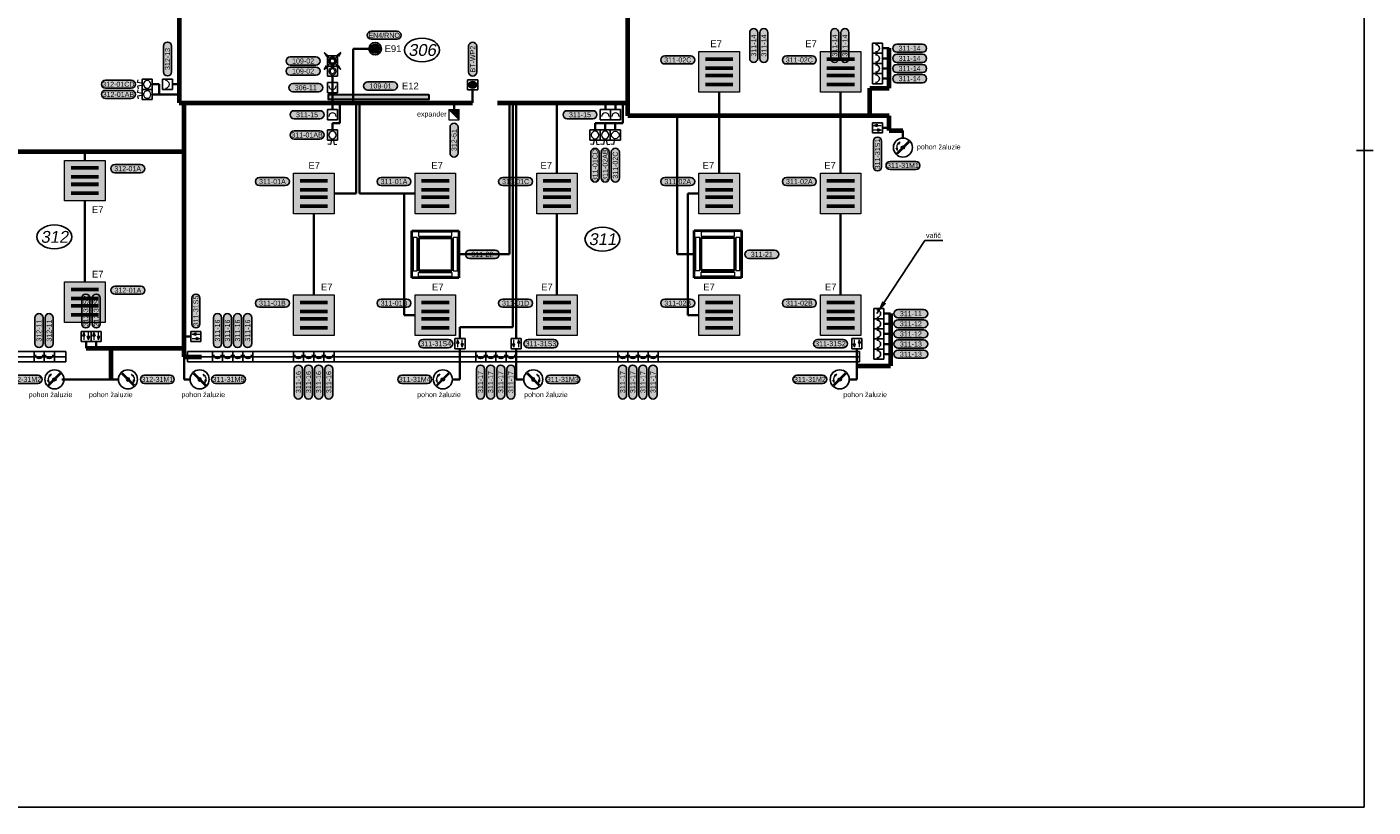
# Model space of a CAD drawing. Extents: x -19864 to 492529, y -84687 to -21221.
# Tile 15 of 34: x 168713 to 188640, y -79144 to -67597. Entities that reach past the tile are written whole.
import ezdxf
from ezdxf.enums import TextEntityAlignment as Align

# ---------------------------------------------------------------- set-up
doc = ezdxf.new("R2010")
doc.units = 0
doc.header["$MEASUREMENT"] = 0
doc.layers.get('0').update_dxf_attribs({"linetype": 'CONTINUOUS'})
for name, color, linetype, true_color in [('__32 Šrafy zařizovacích předmětů', 7, 'CONTINUOUS', 0xfed4aa), ('__Rudá tmavá', 7, 'CONTINUOUS', 0xdb0000), ('__Temná modrá', 7, 'CONTINUOUS', 0x0000c7), ('__Tyrkysová', 7, 'CONTINUOUS', 0x00d6a1)]:
    doc.layers.add(name, color=color, linetype=linetype, true_color=true_color)
for name, color, linetype in [('__91-Rozpiska', 207, 'CONTINUOUS'), ('__ELEKTRO PAVELKA', 4, 'CONTINUOUS'), ('__Fialová 220', 220, 'CONTINUOUS'), ('__Temná fialová', 195, 'CONTINUOUS'), ('__Zelená', 3, 'CONTINUOUS'), ('__Žlutá', 2, 'CONTINUOUS')]:
    doc.layers.add(name, color=color, linetype=linetype)
doc.layers.add('Matrice', color=251, linetype='CONTINUOUS', lineweight=13)
doc.layers.add('VzT', color=1, linetype='CONTINUOUS', lineweight=40)
doc.layers.add('MP2000N', color=7, linetype='CONTINUOUS', plot=False)
doc.styles.add('Arial', font='arial.ttf')
doc.styles.add('GENERATED_STYLE_1', font='arial.ttf')
doc.dimstyles.get("Standard").update_dxf_attribs({"dimtxt": 150, "dimasz": 200, "dimexe": 0.18, "dimexo": 0.0625, "dimgap": 100, "dimtad": 1, "dimdec": 4, "dimzin": 0, "dimdsep": 46, "dimtxsty": 'GENERATED_STYLE_1', "dimcen": 0.09, "dimadec": 0, "dimazin": 0, "dimtfac": 1, "dimtdec": 4, "dimtofl": 0, "dimtmove": 0, "dimatfit": 3, "dimfxl": 1, "dimtolj": 1, "dimtzin": 0, "dimarcsym": 0})

# ---------------------------------------------------------------- blocks, each defined once
blk = doc.blocks.new('Svítidlo 4x14W')
at = {"ltscale": 2}
h = blk.add_hatch(color=2, dxfattribs=at)
h.dxf.hatch_style = 1
h.paths.add_polyline_path([(600, 600), (0, 600), (0, 0), (600, 0)])
at = {"color": 7}
for p, q in [((505, 502), (97, 502)), ((505, 492), (97, 492)), ((505, 482), (97, 482)), ((505, 472), (97, 472)), ((505, 370), (97, 370)), ((505, 360), (97, 360)), ((505, 350), (97, 350)), ((505, 340), (97, 340)), ((505, 260), (97, 260)), ((505, 250), (97, 250)), ((505, 240), (97, 240)), ((505, 230), (97, 230)), ((505, 128), (97, 128)), ((505, 118), (97, 118)), ((505, 108), (97, 108)), ((505, 98), (97, 98))]:
    blk.add_line(p, q, dxfattribs=at)
at = {"lineweight": 15}
blk.add_lwpolyline([(0, 600), (600, 600), (600, 0), (0, 0)], close=True, dxfattribs=at)
blk = doc.blocks.new('A201')
for p, q in [((-75, 250), (75, 250)), ((-75, 100), (-75, 250)), ((75, 250), (75, 100)), ((-75, 100), (75, 100)), ((0, 0), (0, 100))]:
    blk.add_line(p, q)
at = {"color": 7, "lineweight": 13}
blk.add_arc((0, 202.5), 55, 180, 0, dxfattribs=at)
blk = doc.blocks.new('A104')
for p, q in [((-75, 250), (75, 250)), ((-75, 100), (-75, 250)), ((75, 250), (75, 100)), ((-75, 100), (75, 100)), ((0, 0), (0, 100))]:
    blk.add_line(p, q)
at = {"color": 7, "lineweight": 13}
for p, q in [((-27, 318), (-67, 310)), ((-10, 229), (-27, 318)), ((10, 229), (27, 318)), ((27, 318), (67, 310))]:
    blk.add_line(p, q, dxfattribs=at)
blk.add_circle((0, 175), 55, dxfattribs=at)
blk = doc.blocks.new('B107')
blk.add_hatch(color=2).paths.add_polyline_path([(55, 175, 1), (-55, 175, 1)])
for p, q in [((-75, 250), (75, 250)), ((-75, 100), (-75, 250)), ((75, 250), (75, 100)), ((-75, 100), (75, 100)), ((0, 0), (0, 100))]:
    blk.add_line(p, q)
at = {"color": 7, "lineweight": 13}
blk.add_circle((0, 175), 55, dxfattribs=at)
at = {"color": 7, "lineweight": 5}
blk.add_circle((0, 175), 35, dxfattribs=at)
blk = doc.blocks.new('Převodník')
h = blk.add_hatch(color=256)
h.dxf.hatch_style = 1
h.paths.add_polyline_path([(-75, 100), (75, 100), (75, 250)])
at = {"color": 7, "lineweight": 13}
for p, q in [((-75, 250), (75, 250)), ((-75, 100), (-75, 250)), ((75, 250), (75, 100)), ((-75, 100), (75, 100))]:
    blk.add_line(p, q, dxfattribs=at)
at = {"color": 7}
blk.add_line((-75, 100), (75, 250), dxfattribs=at)
blk.add_line((0, 0), (0, 100))
blk = doc.blocks.new('LEDPASEK08')
at = {"ltscale": 2}
h = blk.add_hatch(color=256, dxfattribs=at)
h.dxf.hatch_style = 1
h.paths.add_polyline_path([(0, -37), (0, 37), (-1484, 37), (-1484, -37)])
at = {"color": 7, "lineweight": 30, "ltscale": 2}
blk.add_lwpolyline([(0, 37), (0, -37), (-1484, -37), (-1484, 37)], close=True, dxfattribs=at)
blk = doc.blocks.new('a1 1ku50')
at = {"layer": '__91-Rozpiska', "linetype": 'Continuous'}
blk.add_line((-30580, 114), (-30580, -132), dxfattribs=at)
at = {"layer": 'MP2000N', "color": 6, "linetype": 'Continuous'}
blk.add_lwpolyline([(-40300, 29150), (0, 29150), (0, 0), (-40300, 0)], close=True, dxfattribs=at)
blk = doc.blocks.new('T103')
at = {"lineweight": 13}
blk.add_hatch(color=7, dxfattribs=at).paths.add_polyline_path([(25, 0, 1), (-25, 0, 1)])
at = {"color": 7, "lineweight": 13}
for p, q in [((-96, -82), (82, 96)), ((-89, -89), (89, 89)), ((-82, -96), (96, 82)), ((-47, 79), (-82, 59)), ((-82, 59), (-68, 49)), ((-47, 79), (-68, 49)), ((-101, -10), (-83, -8)), ((-80, -45), (-101, -10)), ((-80, -45), (-83, -8))]:
    blk.add_line(p, q, dxfattribs=at)
blk.add_circle((0, 0), 141)
blk.add_circle((0, 0), 25, dxfattribs=at)
blk.add_arc((-1, 0), 91.4, 144.165, 185.7465, dxfattribs=at)
blk = doc.blocks.new('A109')
at = {"lineweight": 5}
for points in [[(35, 232), (18, 182), (35, 182), (53, 182)], [(-35, 122), (-18, 172), (-53, 172)]]:
    blk.add_hatch(color=7, dxfattribs=at).paths.add_polyline_path(points)
for p, q in [((-75, 100), (-75, 250)), ((-75, 250), (75, 250)), ((75, 250), (75, 100)), ((-75, 100), (75, 100)), ((0, 0), (0, 100))]:
    blk.add_line(p, q)
at = {"color": 7, "lineweight": 13}
for p, q in [((-35, 172), (-35, 232)), ((35, 182), (35, 122))]:
    blk.add_line(p, q, dxfattribs=at)
at = {"color": 7, "lineweight": 5}
for p, q in [((35, 232), (18, 182)), ((35, 232), (53, 182)), ((-53, 172), (-18, 172)), ((-35, 122), (-53, 172)), ((-35, 122), (-18, 172)), ((53, 182), (18, 182))]:
    blk.add_line(p, q, dxfattribs=at)
blk = doc.blocks.new('tzhtzht')
for p, q in [((0, 0), (0, -150)), ((0, 0), (150, 0)), ((150, -150), (150, 0)), ((150, 0), (150, -150)), ((0, -150), (150, -150))]:
    blk.add_line(p, q)
at = {"color": 7}
blk.add_arc((75, -102), 55, 0, 180, dxfattribs=at)
blk = doc.blocks.new('Nouzové svítidlo stropní 102')
at = {"ltscale": 2}
h = blk.add_hatch(color=30, dxfattribs=at)
h.dxf.hatch_style = 1
h.paths.add_polyline_path([(-50, -50), (0, 0), (-50, 50, 0.198912), (-71, 0, 0.198912)])
h.paths.add_polyline_path([(50, 50), (0, 0), (50, -50, 0.198912), (71, 0, 0.198912)])
h = blk.add_hatch(color=2, dxfattribs=at)
h.dxf.hatch_style = 1
h.paths.add_polyline_path([(-50, 50), (0, 0), (50, 50, 0.414214)])
h.paths.add_polyline_path([(-50, -50, 0.414214), (50, -50), (0, 0)])
at = {"color": 7, "lineweight": 13}
for p, q in [((50, 50), (-50, -50)), ((50, -50), (-50, 50))]:
    blk.add_line(p, q, dxfattribs=at)
blk.add_circle((0, 0), 92.4)
blk.add_circle((0, 0), 70.7, dxfattribs=at)
blk = doc.blocks.new('TEXT POPIS 050')
h = blk.add_hatch(color=21)
h.dxf.hatch_style = 2
h.paths.add_polyline_path([(-1908, 600, 1), (-1908, -600), (1908, -600, 1), (1908, 600)])
at = {"color": 7}
for p, q in [((-1908, 600), (1908, 600)), ((-1908, -600), (1908, -600))]:
    blk.add_line(p, q, dxfattribs=at)
at = {"color": 7, "ltscale": 4}
for centre, start, end in [((-1908, 0), 90, 270), ((1908, 0), 270, 90)]:
    blk.add_arc(centre, 600, start, end, dxfattribs=at)
at = {"color": 7, "linetype": 'Continuous', "style": 'GENERATED_STYLE_1'}
blk.add_attdef('TEXT', text='', height=750, dxfattribs=at).set_placement((0, 0), align=Align.MIDDLE)
blk = doc.blocks.new('vývod světlo 2')
at = {"true_color": 0xffff33}
h = blk.add_hatch(color=2, dxfattribs=at)
h.dxf.hatch_style = 2
h.paths.add_polyline_path([(-191, 60, 1), (-191, -60), (191, -60, 1), (191, 60)])
at = {"color": 7}
for p, q in [((-191, 60), (191, 60)), ((-191, -60), (191, -60))]:
    blk.add_line(p, q, dxfattribs=at)
at = {"color": 7, "ltscale": 4}
for centre, start, end in [((-191, 0), 90, 270), ((191, 0), 270, 90)]:
    blk.add_arc(centre, 60, start, end, dxfattribs=at)
at = {"color": 7, "linetype": 'Continuous', "style": 'GENERATED_STYLE_1'}
blk.add_attdef('TEXT', text='', height=75, dxfattribs=at).set_placement((0, 0), align=Align.MIDDLE)
blk = doc.blocks.new('TLASAM')
for p, q in [((-75, 75), (75, 75)), ((-75, -75), (-75, 75)), ((75, 75), (75, -75)), ((-75, -75), (75, -75))]:
    blk.add_line(p, q)
at = {"color": 7, "lineweight": 13}
blk.add_circle((0, 0), 55, dxfattribs=at)
at = {"color": 7, "lineweight": 5}
blk.add_circle((0, 0), 35, dxfattribs=at)
blk = doc.blocks.new('PPRO')
h = blk.add_hatch(color=256)
edge = h.paths.add_edge_path()
edge.add_arc((0, 0), 55, 0, 360)
edge = h.paths.add_edge_path(flags=16)
edge.add_arc((0, 0), 32.5, 0, 360)
at = {"color": 7, "lineweight": 5}
for p, q in [((-125, 124), (-51, 47)), ((-125, 124), (-87, 68)), ((-125, 124), (-71, 83)), ((125, 124), (51, 47)), ((125, 124), (71, 83)), ((125, 124), (87, 68)), ((-125, -124), (-51, -47)), ((-125, -124), (-87, -68)), ((-125, -124), (-71, -83)), ((125, -124), (51, -47)), ((125, -124), (71, -83)), ((125, -124), (87, -68))]:
    blk.add_line(p, q, dxfattribs=at)
at = {"color": 7, "lineweight": 13}
for radius in [55, 32.5]:
    blk.add_circle((0, 0), radius, dxfattribs=at)
blk = doc.blocks.new('A101')
for p, q in [((-75, 250), (75, 250)), ((-75, 100), (-75, 250)), ((75, 250), (75, 100)), ((-75, 100), (75, 100)), ((0, 0), (0, 100))]:
    blk.add_line(p, q)
at = {"color": 7, "lineweight": 13}
for p, q in [((10, 229), (27, 318)), ((27, 318), (67, 310))]:
    blk.add_line(p, q, dxfattribs=at)
blk.add_circle((0, 175), 55, dxfattribs=at)

msp = doc.modelspace()

# ---------------------------------------------------------------- linework, layer by layer
at = {"color": 7}
for centre in [(174563, -67939), (169120, -70705), (177233, -70739)]:
    msp.add_ellipse(centre, major_axis=(-259, 0), ratio=0.6793, dxfattribs=at)
at = {"layer": '__32 Šrafy zařizovacích předmětů'}
for p, q in [((165149, -72403), (169289, -72403)), ((165149, -72478), (169289, -72478)), ((169289, -72403), (169289, -72478)), ((169289, -72553), (169289, -72478)), ((171089, -72403), (171089, -72478)), ((171089, -72403), (181039, -72403)), ((171089, -72553), (171089, -72478)), ((171089, -72478), (181039, -72478)), ((181039, -72403), (181039, -72478)), ((181039, -72553), (181039, -72478)), ((165149, -72553), (169289, -72553)), ((171089, -72553), (181039, -72553))]:
    msp.add_line(p, q, dxfattribs=at)
at = {"layer": '__Temná modrá', "lineweight": 70}
for p, q in [((177609, -68914), (177609, -41927)), ((170969, -65122), (170969, -68722)), ((181479, -68503), (181479, -67913)), ((181190, -68914), (181190, -68503)), ((181190, -68503), (181479, -68503)), ((170969, -68722), (175311, -68722)), ((171039, -72478), (171039, -68722)), ((175681, -68722), (177609, -68722)), ((181479, -68914), (177609, -68914)), ((181479, -69132), (181479, -68914)), ((181479, -69132), (181681, -69132)), ((165096, -69439), (171039, -69439)), ((181498, -71841), (181498, -72616)), ((169589, -72353), (171039, -72353)), ((169954, -72353), (169954, -72814)), ((171039, -72478), (171297, -72478)), ((180999, -72616), (181498, -72616))]:
    msp.add_line(p, q, dxfattribs=at)
at = {"layer": '__Temná modrá', "lineweight": 35}
for p, q in [((173777, -67920), (173542, -67920)), ((173542, -67920), (173542, -68712)), ((181379, -67913), (181479, -67913)), ((181379, -68063), (181479, -68063)), ((173236, -68327), (173236, -68722)), ((181379, -68213), (181479, -68213)), ((170569, -68447), (170669, -68447)), ((170669, -68447), (170669, -68597)), ((170869, -68447), (170969, -68447)), ((175311, -68530), (175311, -68722)), ((181379, -68363), (181479, -68363)), ((170569, -68597), (170669, -68597)), ((170669, -68597), (170969, -68597)), ((173236, -68822), (173236, -68722)), ((173344, -69022), (173344, -68722)), ((173587, -70063), (173587, -68722)), ((173637, -70063), (173637, -68722)), ((175036, -68822), (175036, -68722)), ((175856, -70963), (175856, -68722)), ((175906, -72039), (175906, -68722)), ((175956, -72211), (175956, -68722)), ((176559, -69763), (176559, -68722)), ((177276, -68822), (177276, -68722)), ((177426, -68822), (177426, -68722)), ((177533, -69022), (177533, -68722)), ((178959, -69763), (178959, -68563)), ((180759, -69763), (180759, -68563)), ((178340, -70960), (178340, -68914)), ((173236, -69022), (173236, -69122)), ((173236, -69022), (173344, -69022)), ((177123, -69122), (177123, -69022)), ((177123, -69022), (177533, -69022)), ((177273, -69122), (177273, -69022)), ((177423, -69122), (177423, -69022)), ((181379, -69090), (181479, -69090)), ((181681, -69242), (181681, -69132)), ((169569, -69572), (169569, -69439)), ((173259, -70063), (173587, -70063)), ((173637, -70063), (174459, -70063)), ((174459, -70063), (174297, -70063)), ((174297, -70063), (174297, -71863)), ((178659, -70063), (178497, -70063)), ((178497, -70063), (178497, -71863)), ((169569, -70172), (169569, -71372)), ((172959, -70363), (172959, -71563)), ((176559, -70363), (176559, -71563)), ((180759, -70363), (180759, -71563)), ((175109, -70963), (175856, -70963)), ((178590, -70960), (178340, -70960)), ((174459, -71863), (174297, -71863)), ((178659, -71863), (178497, -71863)), ((181398, -71841), (181498, -71841)), ((175123, -72211), (175123, -72039)), ((175123, -72039), (175906, -72039)), ((181398, -71991), (181498, -71991)), ((169589, -72253), (169589, -72353)), ((169739, -72253), (169739, -72353)), ((171139, -72178), (171039, -72178)), ((181398, -72141), (181498, -72141)), ((181398, -72291), (181498, -72291)), ((171039, -72478), (171039, -72814)), ((175123, -72361), (175123, -72814)), ((175956, -72361), (175956, -72814)), ((180999, -72361), (180999, -72616)), ((181398, -72441), (181498, -72441)), ((180999, -72814), (180999, -72616)), ((169954, -72814), (169232, -72814)), ((170067, -72814), (169954, -72814)), ((171128, -72814), (171039, -72814)), ((175011, -72814), (175123, -72814)), ((176067, -72814), (175956, -72814)), ((180886, -72814), (180999, -72814))]:
    msp.add_line(p, q, dxfattribs=at)
at = {"layer": 'VzT'}
for p, q in [((174409, -70613), (175109, -70613)), ((174409, -71313), (174409, -70613)), ((174514, -70718), (175004, -70718)), ((174514, -71208), (174514, -70718)), ((175004, -70718), (175004, -71208)), ((175109, -70613), (175109, -71313)), ((178590, -70610), (179290, -70610)), ((178590, -71310), (178590, -70610)), ((178695, -70715), (179185, -70715)), ((178695, -71205), (178695, -70715)), ((179185, -70715), (179185, -71205)), ((179290, -70610), (179290, -71310)), ((175109, -71313), (174409, -71313)), ((175004, -71208), (174514, -71208)), ((179290, -71310), (178590, -71310)), ((179185, -71205), (178695, -71205))]:
    msp.add_line(p, q, dxfattribs=at)
at = {"layer": 'VzT', "color": 7, "lineweight": 9}
for p, q in [((174491, -70716), (174430, -70716)), ((174430, -70716), (174430, -71207)), ((174491, -71207), (174491, -70716)), ((174512, -70634), (174512, -70695)), ((175004, -70634), (174512, -70634)), ((174512, -70695), (175004, -70695)), ((175004, -70695), (175004, -70634)), ((175085, -70716), (175024, -70716)), ((175024, -70716), (175024, -71207)), ((175085, -71207), (175085, -70716)), ((178672, -70713), (178611, -70713)), ((178611, -70713), (178611, -71204)), ((178672, -71204), (178672, -70713)), ((178693, -70631), (178693, -70692)), ((179185, -70631), (178693, -70631)), ((178693, -70692), (179185, -70692)), ((179185, -70692), (179185, -70631)), ((179267, -70713), (179206, -70713)), ((179206, -70713), (179206, -71204)), ((179267, -71204), (179267, -70713)), ((174430, -71207), (174491, -71207)), ((174512, -71291), (174512, -71231)), ((174512, -71231), (175004, -71231)), ((175004, -71291), (174512, -71291)), ((175004, -71231), (175004, -71291)), ((175024, -71207), (175085, -71207)), ((178611, -71204), (178672, -71204)), ((178693, -71288), (178693, -71227)), ((178693, -71227), (179185, -71227)), ((179185, -71288), (178693, -71288)), ((179185, -71227), (179185, -71288)), ((179206, -71204), (179267, -71204))]:
    msp.add_line(p, q, dxfattribs=at)

# ---------------------------------------------------------------- block references
at = {"lineweight": 0}
for p, values in [((174002, -67720), {'TEXT': 'EN4/RNO'}), ((172801, -68102), {'TEXT': '109-02'}), ((178347, -68086), {'TEXT': '311-02C'}), ((180147, -68086), {'TEXT': '311-02C'}), ((172801, -68252), {'TEXT': '109-02'}), ((170067, -68446), {'TEXT': '312-01CD'}), ((170067, -68596), {'TEXT': '312-01AB'}), ((173948, -68471), {'TEXT': '109-01'}), ((172860, -69197), {'TEXT': '311-01AB'}), ((170205, -69695), {'TEXT': '312-01A'}), ((172347, -69886), {'TEXT': '311-01A'}), ((174147, -69886), {'TEXT': '311-01A'}), ((175947, -69886), {'TEXT': '311-01C'}), ((178347, -69886), {'TEXT': '311-02A'}), ((180147, -69886), {'TEXT': '311-02A'}), ((170208, -71495), {'TEXT': '312-01A'}), ((172347, -71686), {'TEXT': '311-01B'}), ((174147, -71686), {'TEXT': '311-01B'}), ((175947, -71686), {'TEXT': '311-01D'}), ((178347, -71686), {'TEXT': '311-02B'}), ((180147, -71686), {'TEXT': '311-02B'})]:
    msp.add_blockref('vývod světlo 2', p, dxfattribs=at).add_auto_attribs(values)
at = {"lineweight": 0, "rotation": 90}
for p, values in [((177123, -69643), {'TEXT': '311-01CD'}), ((177273, -69643), {'TEXT': '311-02AB'}), ((177423, -69643), {'TEXT': '311-02C'})]:
    msp.add_blockref('vývod světlo 2', p, dxfattribs=at).add_auto_attribs(values)
at = {"layer": '__ELEKTRO PAVELKA', "ltscale": 4}
ref = msp.add_blockref('TEXT POPIS 050', (179472, -67873), dxfattribs=dict(at, xscale=0.1, yscale=0.1, zscale=0.1, rotation=90))
ref.add_attrib('TEXT', '311-14', dxfattribs={"layer": '0', "color": 7, "linetype": 'Continuous', "height": 75, "rotation": 90.1156, "style": 'GENERATED_STYLE_1'}).set_placement((179472, -67873), align=Align.MIDDLE)
ref = msp.add_blockref('TEXT POPIS 050', (179622, -67873), dxfattribs=dict(at, xscale=0.1, yscale=0.1, zscale=0.1, rotation=90))
ref.add_attrib('TEXT', '311-14', dxfattribs={"layer": '0', "color": 7, "linetype": 'Continuous', "height": 75, "rotation": 90.1156, "style": 'GENERATED_STYLE_1'}).set_placement((179622, -67873), align=Align.MIDDLE)
ref = msp.add_blockref('TEXT POPIS 050', (180672, -67873), dxfattribs=dict(at, xscale=0.1, yscale=0.1, zscale=0.1, rotation=90))
ref.add_attrib('TEXT', '311-14', dxfattribs={"layer": '0', "color": 7, "linetype": 'Continuous', "height": 75, "rotation": 90.1156, "style": 'GENERATED_STYLE_1'}).set_placement((180672, -67873), align=Align.MIDDLE)
ref = msp.add_blockref('TEXT POPIS 050', (180822, -67873), dxfattribs=dict(at, xscale=0.1, yscale=0.1, zscale=0.1, rotation=90))
ref.add_attrib('TEXT', '311-14', dxfattribs={"layer": '0', "color": 7, "linetype": 'Continuous', "height": 75, "rotation": 90.1156, "style": 'GENERATED_STYLE_1'}).set_placement((180822, -67873), align=Align.MIDDLE)
ref = msp.add_blockref('TEXT POPIS 050', (170794, -68072), dxfattribs=dict(at, xscale=0.1, yscale=0.1, zscale=0.1, rotation=90))
ref.add_attrib('TEXT', '312-13', dxfattribs={"layer": '0', "color": 7, "linetype": 'Continuous', "height": 75, "rotation": 90.1156, "style": 'GENERATED_STYLE_1'}).set_placement((170794, -68072), align=Align.MIDDLE)
ref = msp.add_blockref('TEXT POPIS 050', (175311, -68074), dxfattribs=dict(at, xscale=0.1, yscale=0.1, zscale=0.1, rotation=90))
ref.add_attrib('TEXT', 'BT-WP2', dxfattribs={"layer": '0', "color": 7, "linetype": 'Continuous', "height": 75, "rotation": 90.1156, "style": 'GENERATED_STYLE_1'}).set_placement((175311, -68074), align=Align.MIDDLE)
ref = msp.add_blockref('TEXT POPIS 050', (181780, -67913), dxfattribs=dict(at, xscale=0.1, yscale=0.1, zscale=0.1))
ref.add_attrib('TEXT', '311-14', dxfattribs={"layer": '0', "color": 7, "linetype": 'Continuous', "height": 75, "rotation": 0.1156, "style": 'GENERATED_STYLE_1'}).set_placement((181780, -67913), align=Align.MIDDLE)
ref = msp.add_blockref('TEXT POPIS 050', (181780, -68063), dxfattribs=dict(at, xscale=0.1, yscale=0.1, zscale=0.1))
ref.add_attrib('TEXT', '311-14', dxfattribs={"layer": '0', "color": 7, "linetype": 'Continuous', "height": 75, "rotation": 0.1156, "style": 'GENERATED_STYLE_1'}).set_placement((181780, -68063), align=Align.MIDDLE)
ref = msp.add_blockref('TEXT POPIS 050', (181780, -68213), dxfattribs=dict(at, xscale=0.1, yscale=0.1, zscale=0.1))
ref.add_attrib('TEXT', '311-14', dxfattribs={"layer": '0', "color": 7, "linetype": 'Continuous', "height": 75, "rotation": 0.1156, "style": 'GENERATED_STYLE_1'}).set_placement((181780, -68213), align=Align.MIDDLE)
ref = msp.add_blockref('TEXT POPIS 050', (181780, -68363), dxfattribs=dict(at, xscale=0.1, yscale=0.1, zscale=0.1))
ref.add_attrib('TEXT', '311-14', dxfattribs={"layer": '0', "color": 7, "linetype": 'Continuous', "height": 75, "rotation": 0.1156, "style": 'GENERATED_STYLE_1'}).set_placement((181780, -68363), align=Align.MIDDLE)
ref = msp.add_blockref('TEXT POPIS 050', (172841, -68497), dxfattribs=dict(at, xscale=0.1, yscale=0.1, zscale=0.1))
ref.add_attrib('TEXT', '306-11', dxfattribs={"layer": '0', "color": 7, "linetype": 'Continuous', "height": 75, "rotation": 0.1156, "style": 'GENERATED_STYLE_1'}).set_placement((172841, -68497), align=Align.MIDDLE)
ref = msp.add_blockref('TEXT POPIS 050', (172860, -68897), dxfattribs=dict(at, xscale=0.1, yscale=0.1, zscale=0.1))
ref.add_attrib('TEXT', '311-15', dxfattribs={"layer": '0', "color": 7, "linetype": 'Continuous', "height": 75, "rotation": 0.1156, "style": 'GENERATED_STYLE_1'}).set_placement((172860, -68897), align=Align.MIDDLE)
ref = msp.add_blockref('TEXT POPIS 050', (176900, -68897), dxfattribs=dict(at, xscale=0.1, yscale=0.1, zscale=0.1))
ref.add_attrib('TEXT', '311-15', dxfattribs={"layer": '0', "color": 7, "linetype": 'Continuous', "height": 75, "rotation": 0.1156, "style": 'GENERATED_STYLE_1'}).set_placement((176900, -68897), align=Align.MIDDLE)
ref = msp.add_blockref('TEXT POPIS 050', (175036, -69273), dxfattribs=dict(at, xscale=0.1, yscale=0.1, zscale=0.1, rotation=90))
ref.add_attrib('TEXT', '312-51', dxfattribs={"layer": '0', "color": 7, "linetype": 'Continuous', "height": 75, "rotation": 90.1156, "style": 'GENERATED_STYLE_1'}).set_placement((175036, -69273), align=Align.MIDDLE)
ref = msp.add_blockref('TEXT POPIS 050', (181304, -69478), dxfattribs=dict(at, xscale=0.1, yscale=0.1, zscale=0.1, rotation=90))
ref.add_attrib('TEXT', '311-31S1', dxfattribs={"layer": '0', "color": 7, "linetype": 'Continuous', "height": 75, "rotation": 90.1156, "style": 'GENERATED_STYLE_1'}).set_placement((181304, -69478), align=Align.MIDDLE)
ref = msp.add_blockref('TEXT POPIS 050', (181681, -69648), dxfattribs=dict(at, xscale=0.1, yscale=0.1, zscale=0.1))
ref.add_attrib('TEXT', '311-31M1', dxfattribs={"layer": '0', "color": 7, "linetype": 'Continuous', "height": 75, "rotation": 0.1156, "style": 'GENERATED_STYLE_1'}).set_placement((181681, -69648), align=Align.MIDDLE)
ref = msp.add_blockref('TEXT POPIS 050', (175454, -70963), dxfattribs=dict(at, xscale=0.1, yscale=0.1, zscale=0.1))
ref.add_attrib('TEXT', '311-22', dxfattribs={"layer": '0', "color": 7, "linetype": 'Continuous', "height": 75, "rotation": 0.1156, "style": 'GENERATED_STYLE_1'}).set_placement((175454, -70963), align=Align.MIDDLE)
ref = msp.add_blockref('TEXT POPIS 050', (179591, -70963), dxfattribs=dict(at, xscale=0.1, yscale=0.1, zscale=0.1))
ref.add_attrib('TEXT', '311-21', dxfattribs={"layer": '0', "color": 7, "linetype": 'Continuous', "height": 75, "rotation": 0.1156, "style": 'GENERATED_STYLE_1'}).set_placement((179591, -70963), align=Align.MIDDLE)
ref = msp.add_blockref('TEXT POPIS 050', (169585, -71802), dxfattribs=dict(at, xscale=0.1, yscale=0.1, zscale=0.1, rotation=90))
ref.add_attrib('TEXT', '312-31S2', dxfattribs={"layer": '0', "color": 7, "linetype": 'Continuous', "height": 75, "rotation": 90.1156, "style": 'GENERATED_STYLE_1'}).set_placement((169585, -71802), align=Align.MIDDLE)
ref = msp.add_blockref('TEXT POPIS 050', (169739, -71802), dxfattribs=dict(at, xscale=0.1, yscale=0.1, zscale=0.1, rotation=90))
ref.add_attrib('TEXT', '312-31S1', dxfattribs={"layer": '0', "color": 7, "linetype": 'Continuous', "height": 75, "rotation": 90.1156, "style": 'GENERATED_STYLE_1'}).set_placement((169739, -71802), align=Align.MIDDLE)
ref = msp.add_blockref('TEXT POPIS 050', (171214, -71802), dxfattribs=dict(at, xscale=0.1, yscale=0.1, zscale=0.1, rotation=90))
ref.add_attrib('TEXT', '311-31S5', dxfattribs={"layer": '0', "color": 7, "linetype": 'Continuous', "height": 75, "rotation": 90.1156, "style": 'GENERATED_STYLE_1'}).set_placement((171214, -71802), align=Align.MIDDLE)
ref = msp.add_blockref('TEXT POPIS 050', (168891, -72092), dxfattribs=dict(at, xscale=0.1, yscale=0.1, zscale=0.1, rotation=90))
ref.add_attrib('TEXT', '312-11', dxfattribs={"layer": '0', "color": 7, "linetype": 'Continuous', "height": 75, "rotation": 90.1156, "style": 'GENERATED_STYLE_1'}).set_placement((168891, -72092), align=Align.MIDDLE)
ref = msp.add_blockref('TEXT POPIS 050', (169041, -72092), dxfattribs=dict(at, xscale=0.1, yscale=0.1, zscale=0.1, rotation=90))
ref.add_attrib('TEXT', '312-11', dxfattribs={"layer": '0', "color": 7, "linetype": 'Continuous', "height": 75, "rotation": 90.1156, "style": 'GENERATED_STYLE_1'}).set_placement((169041, -72092), align=Align.MIDDLE)
ref = msp.add_blockref('TEXT POPIS 050', (171534, -72092), dxfattribs=dict(at, xscale=0.1, yscale=0.1, zscale=0.1, rotation=90))
ref.add_attrib('TEXT', '311-16', dxfattribs={"layer": '0', "color": 7, "linetype": 'Continuous', "height": 75, "rotation": 90.1156, "style": 'GENERATED_STYLE_1'}).set_placement((171534, -72092), align=Align.MIDDLE)
ref = msp.add_blockref('TEXT POPIS 050', (171681, -72092), dxfattribs=dict(at, xscale=0.1, yscale=0.1, zscale=0.1, rotation=90))
ref.add_attrib('TEXT', '311-16', dxfattribs={"layer": '0', "color": 7, "linetype": 'Continuous', "height": 75, "rotation": 90.1156, "style": 'GENERATED_STYLE_1'}).set_placement((171681, -72092), align=Align.MIDDLE)
ref = msp.add_blockref('TEXT POPIS 050', (171831, -72092), dxfattribs=dict(at, xscale=0.1, yscale=0.1, zscale=0.1, rotation=90))
ref.add_attrib('TEXT', '311-16', dxfattribs={"layer": '0', "color": 7, "linetype": 'Continuous', "height": 75, "rotation": 90.1156, "style": 'GENERATED_STYLE_1'}).set_placement((171831, -72092), align=Align.MIDDLE)
ref = msp.add_blockref('TEXT POPIS 050', (171981, -72092), dxfattribs=dict(at, xscale=0.1, yscale=0.1, zscale=0.1, rotation=90))
ref.add_attrib('TEXT', '311-16', dxfattribs={"layer": '0', "color": 7, "linetype": 'Continuous', "height": 75, "rotation": 90.1156, "style": 'GENERATED_STYLE_1'}).set_placement((171981, -72092), align=Align.MIDDLE)
ref = msp.add_blockref('TEXT POPIS 050', (181798, -71841), dxfattribs=dict(at, xscale=0.1, yscale=0.1, zscale=0.1))
ref.add_attrib('TEXT', '311-11', dxfattribs={"layer": '0', "color": 7, "linetype": 'Continuous', "height": 75, "rotation": 0.1156, "style": 'GENERATED_STYLE_1'}).set_placement((181798, -71841), align=Align.MIDDLE)
ref = msp.add_blockref('TEXT POPIS 050', (181798, -71991), dxfattribs=dict(at, xscale=0.1, yscale=0.1, zscale=0.1))
ref.add_attrib('TEXT', '311-12', dxfattribs={"layer": '0', "color": 7, "linetype": 'Continuous', "height": 75, "rotation": 0.1156, "style": 'GENERATED_STYLE_1'}).set_placement((181798, -71991), align=Align.MIDDLE)
ref = msp.add_blockref('TEXT POPIS 050', (181798, -72141), dxfattribs=dict(at, xscale=0.1, yscale=0.1, zscale=0.1))
ref.add_attrib('TEXT', '311-12', dxfattribs={"layer": '0', "color": 7, "linetype": 'Continuous', "height": 75, "rotation": 0.1156, "style": 'GENERATED_STYLE_1'}).set_placement((181798, -72141), align=Align.MIDDLE)
ref = msp.add_blockref('TEXT POPIS 050', (174765, -72286), dxfattribs=dict(at, xscale=0.1, yscale=0.1, zscale=0.1))
ref.add_attrib('TEXT', '311-31S4', dxfattribs={"layer": '0', "color": 7, "linetype": 'Continuous', "height": 75, "rotation": 0.1156, "style": 'GENERATED_STYLE_1'}).set_placement((174765, -72286), align=Align.MIDDLE)
ref = msp.add_blockref('TEXT POPIS 050', (176322, -72286), dxfattribs=dict(at, xscale=0.1, yscale=0.1, zscale=0.1))
ref.add_attrib('TEXT', '311-31S3', dxfattribs={"layer": '0', "color": 7, "linetype": 'Continuous', "height": 75, "rotation": 0.1156, "style": 'GENERATED_STYLE_1'}).set_placement((176322, -72286), align=Align.MIDDLE)
ref = msp.add_blockref('TEXT POPIS 050', (180608, -72286), dxfattribs=dict(at, xscale=0.1, yscale=0.1, zscale=0.1))
ref.add_attrib('TEXT', '311-31S2', dxfattribs={"layer": '0', "color": 7, "linetype": 'Continuous', "height": 75, "rotation": 0.1156, "style": 'GENERATED_STYLE_1'}).set_placement((180608, -72286), align=Align.MIDDLE)
ref = msp.add_blockref('TEXT POPIS 050', (181798, -72291), dxfattribs=dict(at, xscale=0.1, yscale=0.1, zscale=0.1))
ref.add_attrib('TEXT', '311-13', dxfattribs={"layer": '0', "color": 7, "linetype": 'Continuous', "height": 75, "rotation": 0.1156, "style": 'GENERATED_STYLE_1'}).set_placement((181798, -72291), align=Align.MIDDLE)
ref = msp.add_blockref('TEXT POPIS 050', (181798, -72441), dxfattribs=dict(at, xscale=0.1, yscale=0.1, zscale=0.1))
ref.add_attrib('TEXT', '311-13', dxfattribs={"layer": '0', "color": 7, "linetype": 'Continuous', "height": 75, "rotation": 0.1156, "style": 'GENERATED_STYLE_1'}).set_placement((181798, -72441), align=Align.MIDDLE)
ref = msp.add_blockref('TEXT POPIS 050', (172731, -72854), dxfattribs=dict(at, xscale=0.1, yscale=0.1, zscale=0.1, rotation=90))
ref.add_attrib('TEXT', '311-16', dxfattribs={"layer": '0', "color": 7, "linetype": 'Continuous', "height": 75, "rotation": 90.1156, "style": 'GENERATED_STYLE_1'}).set_placement((172731, -72854), align=Align.MIDDLE)
ref = msp.add_blockref('TEXT POPIS 050', (172881, -72854), dxfattribs=dict(at, xscale=0.1, yscale=0.1, zscale=0.1, rotation=90))
ref.add_attrib('TEXT', '311-16', dxfattribs={"layer": '0', "color": 7, "linetype": 'Continuous', "height": 75, "rotation": 90.1156, "style": 'GENERATED_STYLE_1'}).set_placement((172881, -72854), align=Align.MIDDLE)
ref = msp.add_blockref('TEXT POPIS 050', (173031, -72854), dxfattribs=dict(at, xscale=0.1, yscale=0.1, zscale=0.1, rotation=90))
ref.add_attrib('TEXT', '311-16', dxfattribs={"layer": '0', "color": 7, "linetype": 'Continuous', "height": 75, "rotation": 90.1156, "style": 'GENERATED_STYLE_1'}).set_placement((173031, -72854), align=Align.MIDDLE)
ref = msp.add_blockref('TEXT POPIS 050', (173181, -72854), dxfattribs=dict(at, xscale=0.1, yscale=0.1, zscale=0.1, rotation=90))
ref.add_attrib('TEXT', '311-16', dxfattribs={"layer": '0', "color": 7, "linetype": 'Continuous', "height": 75, "rotation": 90.1156, "style": 'GENERATED_STYLE_1'}).set_placement((173181, -72854), align=Align.MIDDLE)
ref = msp.add_blockref('TEXT POPIS 050', (175427, -72854), dxfattribs=dict(at, xscale=0.1, yscale=0.1, zscale=0.1, rotation=90))
ref.add_attrib('TEXT', '311-17', dxfattribs={"layer": '0', "color": 7, "linetype": 'Continuous', "height": 75, "rotation": 90.1156, "style": 'GENERATED_STYLE_1'}).set_placement((175427, -72854), align=Align.MIDDLE)
ref = msp.add_blockref('TEXT POPIS 050', (175577, -72854), dxfattribs=dict(at, xscale=0.1, yscale=0.1, zscale=0.1, rotation=90))
ref.add_attrib('TEXT', '311-17', dxfattribs={"layer": '0', "color": 7, "linetype": 'Continuous', "height": 75, "rotation": 90.1156, "style": 'GENERATED_STYLE_1'}).set_placement((175577, -72854), align=Align.MIDDLE)
ref = msp.add_blockref('TEXT POPIS 050', (175727, -72854), dxfattribs=dict(at, xscale=0.1, yscale=0.1, zscale=0.1, rotation=90))
ref.add_attrib('TEXT', '311-17', dxfattribs={"layer": '0', "color": 7, "linetype": 'Continuous', "height": 75, "rotation": 90.1156, "style": 'GENERATED_STYLE_1'}).set_placement((175727, -72854), align=Align.MIDDLE)
ref = msp.add_blockref('TEXT POPIS 050', (175877, -72854), dxfattribs=dict(at, xscale=0.1, yscale=0.1, zscale=0.1, rotation=90))
ref.add_attrib('TEXT', '311-17', dxfattribs={"layer": '0', "color": 7, "linetype": 'Continuous', "height": 75, "rotation": 90.1156, "style": 'GENERATED_STYLE_1'}).set_placement((175877, -72854), align=Align.MIDDLE)
ref = msp.add_blockref('TEXT POPIS 050', (177531, -72854), dxfattribs=dict(at, xscale=0.1, yscale=0.1, zscale=0.1, rotation=90))
ref.add_attrib('TEXT', '311-17', dxfattribs={"layer": '0', "color": 7, "linetype": 'Continuous', "height": 75, "rotation": 90.1156, "style": 'GENERATED_STYLE_1'}).set_placement((177531, -72854), align=Align.MIDDLE)
ref = msp.add_blockref('TEXT POPIS 050', (177681, -72854), dxfattribs=dict(at, xscale=0.1, yscale=0.1, zscale=0.1, rotation=90))
ref.add_attrib('TEXT', '311-17', dxfattribs={"layer": '0', "color": 7, "linetype": 'Continuous', "height": 75, "rotation": 90.1156, "style": 'GENERATED_STYLE_1'}).set_placement((177681, -72854), align=Align.MIDDLE)
ref = msp.add_blockref('TEXT POPIS 050', (177831, -72854), dxfattribs=dict(at, xscale=0.1, yscale=0.1, zscale=0.1, rotation=90))
ref.add_attrib('TEXT', '311-17', dxfattribs={"layer": '0', "color": 7, "linetype": 'Continuous', "height": 75, "rotation": 90.1156, "style": 'GENERATED_STYLE_1'}).set_placement((177831, -72854), align=Align.MIDDLE)
ref = msp.add_blockref('TEXT POPIS 050', (177981, -72854), dxfattribs=dict(at, xscale=0.1, yscale=0.1, zscale=0.1, rotation=90))
ref.add_attrib('TEXT', '311-17', dxfattribs={"layer": '0', "color": 7, "linetype": 'Continuous', "height": 75, "rotation": 90.1156, "style": 'GENERATED_STYLE_1'}).set_placement((177981, -72854), align=Align.MIDDLE)
ref = msp.add_blockref('TEXT POPIS 050', (168687, -72814), dxfattribs=dict(at, xscale=0.1, yscale=0.1, zscale=0.1))
ref.add_attrib('TEXT', '312-31M2', dxfattribs={"layer": '0', "color": 7, "linetype": 'Continuous', "height": 75, "rotation": 0.1156, "style": 'GENERATED_STYLE_1'}).set_placement((168687, -72814), align=Align.MIDDLE)
ref = msp.add_blockref('TEXT POPIS 050', (170644, -72814), dxfattribs=dict(at, xscale=0.1, yscale=0.1, zscale=0.1))
ref.add_attrib('TEXT', '312-31M1', dxfattribs={"layer": '0', "color": 7, "linetype": 'Continuous', "height": 75, "rotation": 0.1156, "style": 'GENERATED_STYLE_1'}).set_placement((170644, -72814), align=Align.MIDDLE)
ref = msp.add_blockref('TEXT POPIS 050', (171696, -72814), dxfattribs=dict(at, xscale=0.1, yscale=0.1, zscale=0.1))
ref.add_attrib('TEXT', '311-31M5', dxfattribs={"layer": '0', "color": 7, "linetype": 'Continuous', "height": 75, "rotation": 0.1156, "style": 'GENERATED_STYLE_1'}).set_placement((171696, -72814), align=Align.MIDDLE)
ref = msp.add_blockref('TEXT POPIS 050', (174453, -72814), dxfattribs=dict(at, xscale=0.1, yscale=0.1, zscale=0.1))
ref.add_attrib('TEXT', '311-31M4', dxfattribs={"layer": '0', "color": 7, "linetype": 'Continuous', "height": 75, "rotation": 0.1156, "style": 'GENERATED_STYLE_1'}).set_placement((174453, -72814), align=Align.MIDDLE)
ref = msp.add_blockref('TEXT POPIS 050', (176645, -72814), dxfattribs=dict(at, xscale=0.1, yscale=0.1, zscale=0.1))
ref.add_attrib('TEXT', '311-31M3', dxfattribs={"layer": '0', "color": 7, "linetype": 'Continuous', "height": 75, "rotation": 0.1156, "style": 'GENERATED_STYLE_1'}).set_placement((176645, -72814), align=Align.MIDDLE)
ref = msp.add_blockref('TEXT POPIS 050', (180303, -72814), dxfattribs=dict(at, xscale=0.1, yscale=0.1, zscale=0.1))
ref.add_attrib('TEXT', '311-31M2', dxfattribs={"layer": '0', "color": 7, "linetype": 'Continuous', "height": 75, "rotation": 0.1156, "style": 'GENERATED_STYLE_1'}).set_placement((180303, -72814), align=Align.MIDDLE)
at = {"layer": '__Fialová 220', "xscale": -1, "rotation": 180}
msp.add_blockref('Převodník', (175036, -68722), dxfattribs=at)
at = {"layer": '__Rudá tmavá', "xscale": -1}
for p, rotation in [((181379, -67988), 270), ((181379, -68138), 270), ((181379, -68288), 270), ((181379, -68438), 270), ((181398, -71916), 270), ((181398, -72066), 270), ((181398, -72216), 270), ((181398, -72366), 270), ((168819, -72553), 180), ((168969, -72553), 180), ((171459, -72553), 180), ((171609, -72553), 180), ((171759, -72553), 180), ((171909, -72553), 180), ((172659, -72553), 180), ((172809, -72553), 180), ((172959, -72553), 180), ((173109, -72553), 180), ((175356, -72553), 180), ((175506, -72553), 180), ((175656, -72553), 180), ((175806, -72553), 180), ((177459, -72553), 180), ((177609, -72553), 180), ((177759, -72553), 180), ((177909, -72553), 180), ((181398, -72516), 270)]:
    msp.add_blockref('tzhtzht', p, dxfattribs=dict(at, rotation=rotation))
at = {"layer": '__Rudá tmavá'}
for name, p, rotation in [('A201', (170969, -68447), 90), ('A201', (173236, -68722), 180), ('A201', (177276, -68722), 180), ('A201', (177426, -68722), 180), ('A109', (181479, -69090), 90), ('A109', (171039, -72178), 269.9999999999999)]:
    msp.add_blockref(name, p, dxfattribs=dict(at, rotation=rotation))
for name, p in [('A201', (173236, -68672)), ('T103', (181681, -69383)), ('A109', (175956, -72461)), ('A109', (180999, -72461)), ('T103', (169120, -72814)), ('T103', (174870, -72814)), ('T103', (180745, -72814))]:
    msp.add_blockref(name, p, dxfattribs=at)
at = {"layer": '__Rudá tmavá', "xscale": -1}
for name, p in [('A109', (169589, -72353)), ('A109', (169739, -72353)), ('A109', (175123, -72461)), ('T103', (170209, -72814)), ('T103', (171270, -72814)), ('T103', (176209, -72814))]:
    msp.add_blockref(name, p, dxfattribs=at)
at = {"layer": '__Temná modrá', "lineweight": 0}
msp.add_blockref('Nouzové svítidlo stropní 102', (173869, -67920), dxfattribs=at)
at = {"layer": '__Temná modrá', "xscale": -1}
for name, p, rotation in [('TLASAM', (173236, -68102), 180), ('TLASAM', (173236, -68252), 180), ('A104', (170669, -68447), 90), ('A104', (170669, -68597), 90), ('A104', (173236, -69022), 180), ('A104', (177123, -69022), 180), ('A104', (177273, -69022), 180)]:
    msp.add_blockref(name, p, dxfattribs=dict(at, rotation=rotation))
at = {"layer": '__Temná modrá'}
for name, p in [('Svítidlo 4x14W', (178659, -68563)), ('Svítidlo 4x14W', (180459, -68563)), ('B107', (175311, -68630)), ('Svítidlo 4x14W', (169269, -70172)), ('Svítidlo 4x14W', (172659, -70363)), ('Svítidlo 4x14W', (174459, -70363)), ('Svítidlo 4x14W', (176259, -70363)), ('Svítidlo 4x14W', (178659, -70363)), ('Svítidlo 4x14W', (180459, -70363)), ('Svítidlo 4x14W', (169269, -71972)), ('Svítidlo 4x14W', (172659, -72163)), ('Svítidlo 4x14W', (174459, -72163)), ('Svítidlo 4x14W', (176259, -72163)), ('Svítidlo 4x14W', (178659, -72163)), ('Svítidlo 4x14W', (180459, -72163))]:
    msp.add_blockref(name, p, dxfattribs=at)
at = {"layer": '__Temná modrá', "rotation": 180}
msp.add_blockref('A101', (177423, -69022), dxfattribs=at)
at = {"layer": '__Zelená', "rotation": 179.9999999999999}
msp.add_blockref('PPRO', (173236, -68102), dxfattribs=at)
at = {"layer": '__Žlutá'}
msp.add_blockref('LEDPASEK08', (174661, -68635), dxfattribs=at)
at = {"layer": 'MP2000N', "color": 6, "rotation": 90}
msp.add_blockref('a1 1ku50', (188508, -38844), dxfattribs=at)

# ---------------------------------------------------------------- texts
at = {"layer": '__Temná fialová', "style": 'Arial'}
for s, p in [('expander', (174488, -68924)), ('pohon žaluzie', (181888, -69410)), ('vařič', (182022, -70721)), ('pohon žaluzie', (168740, -73077)), ('pohon žaluzie', (169631, -73077)), ('pohon žaluzie', (171000, -73077)), ('pohon žaluzie', (174490, -73077)), ('pohon žaluzie', (176073, -73077)), ('pohon žaluzie', (180798, -73077))]:
    msp.add_text(s, height=75, dxfattribs=at).set_placement(p)
at = {"layer": '__Temná modrá', "lineweight": 0, "style": 'Arial'}
for s, p in [('E91', (174008, -67969)), ('E7', (178830, -67897)), ('E7', (180235, -67897)), ('E12', (174265, -68521)), ('E7', (172880, -69697)), ('E7', (174700, -69697)), ('E7', (176315, -69697)), ('E7', (178715, -69697)), ('E7', (180515, -69697)), ('E7', (169675, -70353)), ('E7', (169675, -71307)), ('E7', (173065, -71497)), ('E7', (174710, -71497)), ('E7', (176325, -71497)), ('E7', (178725, -71497)), ('E7', (180525, -71497))]:
    msp.add_text(s, height=100, dxfattribs=at).set_placement(p)
at = {"layer": '__Tyrkysová', "style": 'Arial', "oblique": 10}
for s, p in [('306', (174563, -67939)), ('312', (169120, -70705)), ('311', (177233, -70739))]:
    msp.add_text(s, height=175, dxfattribs=at).set_placement(p, align=Align.MIDDLE_CENTER)

# ---------------------------------------------------------------- leaders
at = {"layer": 'Matrice'}
msp.add_leader([(181295, -71841), (182003, -70757), (182273, -70757)], dimstyle='Standard', override={"dimasz": 200, "dimgap": 0.09, "dimtad": 0}, dxfattribs=at)

doc.saveas('drawing.dxf')
